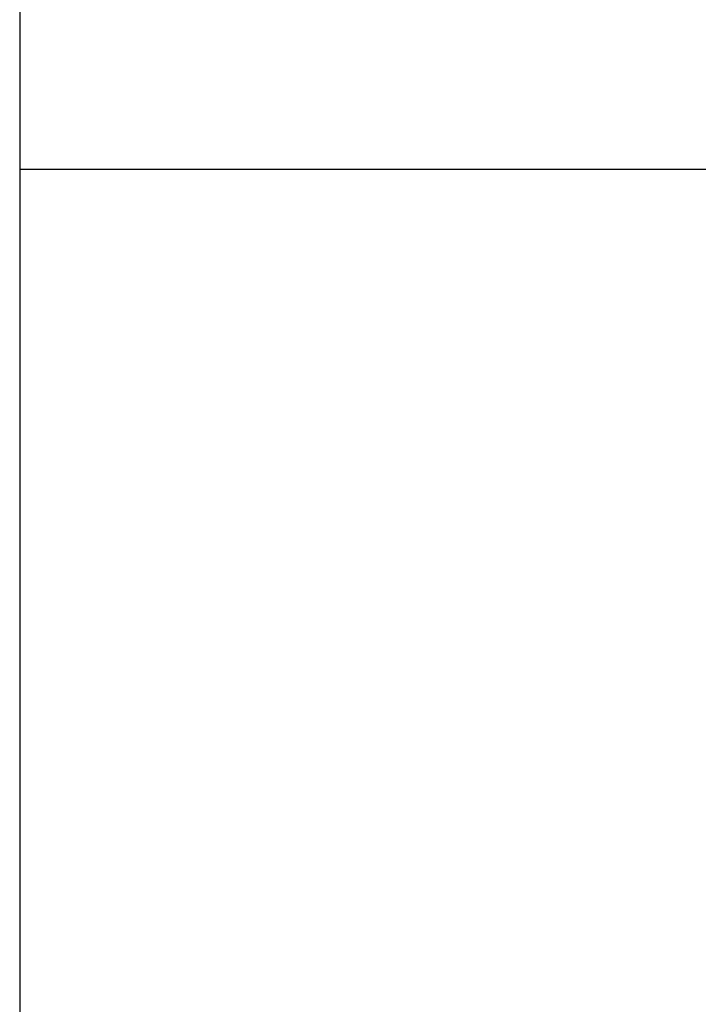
# Model space of a CAD drawing. Header units: millimetres. Extents: x -429 to 783, y -778 to 171.
# Tile 75 of 219: x 228.025 to 228.547, y -474.649 to -473.891. Entities that reach past the tile are written whole.
import ezdxf

# ---------------------------------------------------------------- set-up
doc = ezdxf.new("R2010")
doc.units = ezdxf.units.MM
doc.layers.get('0').update_dxf_attribs({"true_color": 0x000000})

msp = doc.modelspace()

# ---------------------------------------------------------------- linework, layer by layer
at = {"linetype": 'Continuous', "lineweight": -3}
for points in [[(228.02456, -473.53515), (228.02456, -473.69221), (228.02456, -473.84928), (228.02456, -474.00634)], [(228.02456, -474.00634), (228.02456, -474.00704), (228.02456, -474.00774), (228.02456, -474.00844)], [(228.02456, -474.00844), (228.02456, -474.169), (228.02456, -474.32957), (228.02456, -474.49013)], [(228.02456, -474.49013), (228.02456, -474.65208), (228.02456, -474.81402), (228.02456, -474.97597)]]:
    msp.add_open_spline(points, degree=3, dxfattribs=at)
msp.add_open_spline([(229.36192, -474.00634), (228.98269, -474.00634), (228.47171, -474.00634), (228.14904, -474.00634), (228.02456, -474.00634)], degree=3, knots=[2, 2, 2, 2, 3, 3.796548, 3.796548, 3.796548, 3.796548], dxfattribs=at)

doc.saveas('drawing.dxf')
